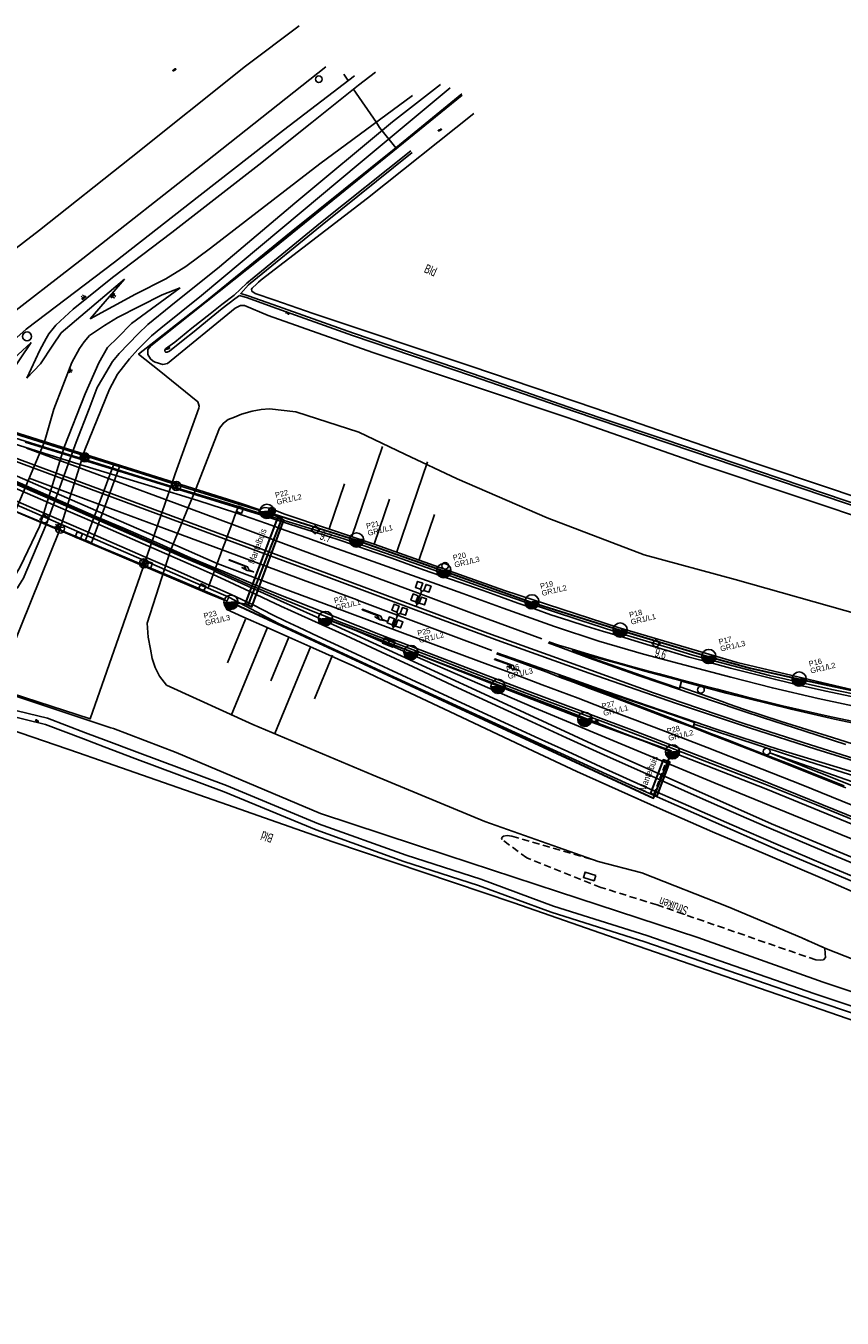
# Model space of a CAD drawing. Header units: metres. Extents: x 74699 to 149952, y 394498 to 789673.
# Tile 3 of 22: x 75029 to 75256, y 394571 to 394931. Entities that reach past the tile are written whole.
import ezdxf
from ezdxf.enums import TextEntityAlignment as Align

# ---------------------------------------------------------------- set-up
doc = ezdxf.new("R2010")
doc.units = ezdxf.units.M
doc.linetypes.add('HIDDEN2', pattern=[4.7625, 3.175, -1.5875])
doc.linetypes.add('Houtwal', pattern=[3, 2, -1])
doc.layers.get('0').update_dxf_attribs({"linetype": 'CONTINUOUS'})
doc.layers.add('# Ov Nieuwe Leiding', color=1, linetype='CONTINUOUS', lineweight=30)
for name, color, linetype in [('2602', 126, 'CONTINUOUS'), ('4504', 7, 'CONTINUOUS'), ('4601', 172, 'CONTINUOUS'), ('4602', 7, 'CONTINUOUS'), ('B-AF-HOUT-GD', 74, 'Houtwal'), ('B-AF-RAST-GD', 47, 'Raster'), ('B-AS-HECT-GD', 9, 'CONTINUOUS'), ('B-BB-BORD-GD', 8, 'CONTINUOUS'), ('B-GL-RAIL-GD', 232, 'CONTINUOUS'), ('B-KL-WATER-GD', 8, 'CONTINUOUS'), ('B-KW-CONT-GD', 134, 'CONTINUOUS'), ('B-KW-DIVR-GD', 134, 'CONTINUOUS'), ('B-KW-LEUNING-GD', 134, 'CONTINUOUS'), ('B-KW-PIJLER-GD', 134, 'CONTINUOUS'), ('B-MK-ASSTRP-GD', 121, 'CONTINUOUS'), ('B-MK-BLOKLG-GD', 121, 'CONTINUOUS'), ('B-MK-PIJL-GD', 121, 'CONTINUOUS'), ('B-MK-STRP-GD', 121, 'CONTINUOUS'), ('B-MK-VLAK-GD', 121, 'CONTINUOUS'), ('B-OB-KAST-GD', 8, 'CONTINUOUS'), ('B-OB-ONZL-GD', 153, 'CONTINUOUS'), ('B-OV-PAAL-GD', 63, 'CONTINUOUS'), ('B-TE-OND-GD', 8, 'CONTINUOUS'), ('B-TR-GEO-GD', 8, 'CONTINUOUS'), ('B-TR-SLOO-GD', 142, 'CONTINUOUS'), ('B-TR-TALB-GD', 72, 'CONTINUOUS'), ('B-TR-TALO-GD', 72, 'CONTINUOUS'), ('B-VH-HFDR-GD', 13, 'CONTINUOUS'), ('B-VH-OVRG-GD', 13, 'CONTINUOUS'), ('B-VH-PARW-GD', 13, 'CONTINUOUS'), ('B-VH-WEGN-GD', 13, 'CONTINUOUS'), ('B-VR-TELK-GD', 214, 'CONTINUOUS'), ('B-VR-TELLUS-GD', 214, 'CONTINUOUS'), ('B-WT-KOLK-GD', 213, 'CONTINUOUS'), ('B-WT-WLIJN-GD', 134, 'CONTINUOUS'), ('L-AR-BLOCKS-GD', 8, 'CONTINUOUS'), ('n-ov-arma-pr', 1, 'CONTINUOUS'), ('OVL Lichtpunt', 1, 'CONTINUOUS'), ('OVL Lichtpuntinformatie', 1, 'CONTINUOUS'), ('RBO-XX-VRI-PROV', 20, 'CONTINUOUS')]:
    doc.layers.add(name, color=color, linetype=linetype)
doc.styles.add('Lighting 1_500 Proforma', font='txt', dxfattribs={"height": 1.25})
doc.linetypes.add('OV-4x4mm2', pattern='A,8,-1.5,["4x4",Standard,S=1.5,R=0,X=0,Y=-0.75],-5.5', length=15)
doc.linetypes.add('Raster', pattern='A,4,-1,[1,dgnlstyle.shx,S=0.004,R=0,X=0,Y=0],-1', length=6)

# ---------------------------------------------------------------- blocks, each defined once
blk = doc.blocks.new('TALUD', base_point=(74815.635627, 394500.906339))
at = {"layer": '4602'}
for points in [[(74815.135627, 394501.406339, 0), (74815.635627, 394501.406339, 0)], [(74815.135627, 394501.156339, 0), (74816.135627, 394501.156339, 0)], [(74815.135627, 394500.906339, 0), (74815.635627, 394500.906339, 0)], [(74815.135627, 394500.656339, 0), (74816.135627, 394500.656339, 0)], [(74815.135627, 394500.406339, 0), (74815.635627, 394500.406339, 0)]]:
    blk.add_polyline3d(points, dxfattribs=at)
blk = doc.blocks.new('WATER', base_point=(74757.21488, 394499.617761))
at = {"layer": '4601'}
for points in [[(74756.71488, 394499.767761, 0), (74756.77738, 394499.830261, 0), (74756.90238, 394499.892761, 0), (74757.02738, 394499.892761, 0), (74757.15238, 394499.830261, 0), (74757.21488, 394499.767761, 0), (74757.27738, 394499.705261, 0), (74757.40238, 394499.642761, 0), (74757.52738, 394499.642761, 0), (74757.65238, 394499.705261, 0), (74757.71488, 394499.767761, 0)], [(74756.71488, 394499.467761, 0), (74756.77738, 394499.530261, 0), (74756.90238, 394499.592761, 0), (74757.02738, 394499.592761, 0), (74757.15238, 394499.530261, 0), (74757.21488, 394499.467761, 0), (74757.27738, 394499.405261, 0), (74757.40238, 394499.342761, 0), (74757.52738, 394499.342761, 0), (74757.65238, 394499.405261, 0), (74757.71488, 394499.467761, 0)]]:
    blk.add_polyline3d(points, dxfattribs=at)
blk = doc.blocks.new('4101')
for p, q in [((-0.4, 0), (-0.55, 0)), ((-0.28, 0.28), (-0.39, 0.39)), ((0, 0.4), (0, 0.55)), ((0.28, 0.28), (0.39, 0.39)), ((0.4, 0), (0.55, 0)), ((-0.28, -0.28), (-0.39, -0.39)), ((0, -0.4), (0, -0.55)), ((0.28, -0.28), (0.39, -0.39))]:
    blk.add_line(p, q)
blk.add_circle((0, 0), 0.4)
blk = doc.blocks.new('3203', base_point=(74757.21488, 394499.617761))
blk.add_circle((74757.21488, 394499.617761), 0.5)
blk = doc.blocks.new('2401')
blk.add_circle((0, 0), 0.375)
blk = doc.blocks.new('1220')
at = {"flags": 128}
blk.add_lwpolyline([(0, 0), (0, 0.07), (5.45, 0.07), (6.2, -0.67), (7.5, -0.67), (5.7, -0.98), (4, -0.67), (5.2, -0.67), (4.45, -0.08), (0, -0.08)], close=True, dxfattribs=at)
blk = doc.blocks.new('2202')
for p, q in [((-0.35, 0), (-0.5, 0)), ((0, 0.35), (0, 0.5)), ((0.35, 0), (0.5, 0)), ((0, -0.35), (0, -0.5))]:
    blk.add_line(p, q)
blk.add_circle((0, 0), 0.35)
blk = doc.blocks.new('3602')
at = {"flags": 128}
blk.add_lwpolyline([(-0.31, 0), (-0.31, 0.31), (0, 0.31), (0.31, 0.31), (0.31, 0), (0.31, -0.31), (0, -0.31), (-0.31, -0.31)], close=True, dxfattribs=at)
blk = doc.blocks.new('2602', base_point=(74757.21488, 394499.617761))
at = {"layer": '2602'}
for points in [[(74757.21488, 394499.617761, 0), (74756.71488, 394500.117761, 0), (74754.91488, 394500.117761, 0), (74754.91488, 394501.617761, 0), (74756.71488, 394501.617761, 0), (74756.71488, 394500.117761, 0)], [(74760.96488, 394499.617761, 0), (74760.46488, 394500.117761, 0), (74758.66488, 394500.117761, 0), (74758.66488, 394501.617761, 0), (74760.46488, 394501.617761, 0), (74760.46488, 394500.117761, 0)], [(74757.21488, 394499.617761, 0), (74756.71488, 394499.118, 0), (74756.71488, 394497.617761, 0), (74754.91488, 394497.617761, 0), (74754.91488, 394499.117761, 0), (74756.71488, 394499.118, 0)], [(74761.43988, 394499.617761, 0), (74760.96488, 394499.617761, 0), (74757.21488, 394499.617761, 0)], [(74760.96488, 394499.617761, 0), (74760.46488, 394499.117761, 0), (74760.46488, 394497.617761, 0), (74758.66488, 394497.617761, 0), (74758.66488, 394499.117761, 0), (74760.46488, 394499.117761, 0)]]:
    blk.add_polyline3d(points, dxfattribs=at)
blk = doc.blocks.new('2601')
blk.add_line((0, -0.31), (0, 0.31))
at = {"flags": 128}
blk.add_lwpolyline([(0, -0.31), (-0.62, -0.31), (-0.62, 0.31), (0, 0.31), (0.62, 0.31), (0.62, -0.31)], close=True, dxfattribs=at)
blk = doc.blocks.new('2810')
at = {"flags": 128}
blk.add_lwpolyline([(-0.63, -0.31), (-0.63, 0.31), (0.62, 0.31), (0.62, -0.31)], close=True, dxfattribs=at)
blk = doc.blocks.new('2701')
at = {"lineweight": 0}
for q in [(-0.35, 0.35), (0, 0.5), (0.35, 0.35), (-0.5, 0), (-0.35, -0.36), (0.5, 0), (0, -0.5), (0.35, -0.36)]:
    blk.add_line((0, 0), q, dxfattribs=at)
blk = doc.blocks.new('Mantelbuis')
at = {"layer": '# Ov Nieuwe Leiding', "color": 7, "linetype": 'Continuous', "lineweight": 30}
blk.add_lwpolyline([(0, 1), (0, -1), (10, -1), (10, 1)], close=True, dxfattribs=at)
at = {"layer": '# Ov Nieuwe Leiding', "color": 7, "linetype": 'HIDDEN2', "lineweight": 25, "ltscale": 0.5}
blk.add_lwpolyline([(0, 0), (10, 0)], dxfattribs=at)
at = {"layer": '# Ov Nieuwe Leiding', "color": 7, "linetype": 'Continuous', "lineweight": 30, "style": 'Lighting 1_500 Proforma', "width": 0.88043}
blk.add_text('Mantelbuis', height=1.8, dxfattribs=at).set_placement((5, 2), align=Align.BOTTOM_CENTER)
blk = doc.blocks.new('OV_MASTB')
at = {"layer": 'n-ov-arma-pr'}
for p, q in [((0, -1.5), (-0.02, 1.5)), ((0.06, -1.5), (0.05, 1.5)), ((0.13, -1.49), (0.11, 1.5)), ((0.19, -1.49), (0.18, 1.49)), ((0.26, -1.48), (0.24, 1.48)), ((0.32, -1.47), (0.3, 1.47)), ((0.38, -1.45), (0.37, 1.45)), ((0.45, -1.43), (0.43, 1.44)), ((0.51, -1.41), (0.49, 1.42)), ((0.57, -1.39), (0.56, 1.39)), ((0.64, -1.36), (0.62, 1.37)), ((0.7, -1.33), (0.68, 1.34)), ((0.76, -1.29), (0.75, 1.3)), ((0.83, -1.25), (0.81, 1.26)), ((0.89, -1.21), (0.88, 1.22)), ((0.95, -1.16), (0.94, 1.17)), ((1.02, -1.1), (1, 1.12)), ((1.08, -1.04), (1.07, 1.05)), ((1.14, -0.97), (1.13, 0.99)), ((1.2, -0.89), (1.19, 0.91)), ((1.27, -0.8), (1.26, 0.82)), ((1.33, -0.69), (1.32, 0.71)), ((1.39, -0.56), (1.39, 0.57)), ((1.46, -0.36), (1.45, 0.38))]:
    blk.add_line(p, q, dxfattribs=at)
blk.add_circle((0, 0), 1.5, dxfattribs=at)

msp = doc.modelspace()

# ---------------------------------------------------------------- linework, layer by layer
at = {"layer": '# Ov Nieuwe Leiding', "color": 1, "linetype": 'OV-4x4mm2'}
for points in [[(75095.870532, 394796.018954), (75100.012187, 394794.272799), (75090.692202, 394770.259448), (75085.968124, 394770.776829)], [(75095.831103, 394796.056285), (75120.868055, 394788.163731), (75145.11479, 394779.634677), (75169.547602, 394770.926111), (75194.365791, 394763.089234), (75219.127486, 394755.708673), (75230.630111, 394752.54009), (75244.360635, 394749.429759), (75269.607664, 394744.036017), (75308.106567, 394737.2868), (75362.116706, 394730.339125), (75404.562953, 394726.255533), (75524.335699, 394714.3149), (75587.106553, 394708.217876), (75613.232296, 394705.535573)], [(75086.035173, 394770.781687), (75203.592869, 394716.266869), (75208.07991, 394727.650954)], [(75112.009341, 394766.470944), (75136.264444, 394757.03085), (75160.652571, 394747.526257), (75184.561248, 394738.232281), (75208.609113, 394729.455863)]]:
    msp.add_lwpolyline(points, dxfattribs=at)
at = {"layer": '# Ov Nieuwe Leiding', "color": 7, "linetype": 'Continuous', "lineweight": 30}
msp.add_lwpolyline([(75089.836391, 394770.510872), (75091.701405, 394769.62333), (75100.574423, 394793.767451), (75098.785505, 394794.339544)], close=True, dxfattribs=at)
at = {"linetype": 'OV-4x4mm2', "lineweight": 25}
msp.add_lwpolyline([(75208.07991, 394727.650954), (75208.07991, 394727.650954), (75207.64556, 394729.805398), (75207.64556, 394729.805398)], dxfattribs=at)
at = {"linetype": 'ByBlock', "lineweight": 25}
for centre in [(75045.115546, 394811.265715), (75070.648313, 394803.254478), (75038.209911, 394791.397316), (75061.569408, 394781.705536)]:
    msp.add_circle(centre, 1.253299, dxfattribs=at)
at = {"layer": 'B-AF-HOUT-GD'}
msp.add_lwpolyline([(75244.948885, 394677.379673), (75251.369423, 394674.530571), (75251.488632, 394672.997614), (75251.52365, 394671.903497), (75250.969699, 394671.312666), (75250.175095, 394671.155458), (75248.893595, 394671.226611), (75204.612932, 394686.560651), (75188.925735, 394691.4568), (75168.306253, 394699.634185), (75161.466992, 394704.752361), (75161.225593, 394705.103284), (75161.440543, 394705.420306), (75161.825738, 394705.740308), (75162.865839, 394705.902731), (75164.128712, 394705.72578), (75188.243261, 394698.701)], dxfattribs=at)
at = {"layer": 'B-AF-RAST-GD'}
for points in [[(75112.32259, 394919.987714), (75078.812859, 394893.555662), (75044.560677, 394866.60952), (75020.952767, 394848.432711), (75015.420711, 394843.763432), (75012.955314, 394841.657153), (75011.078885, 394839.537462), (75009.201339, 394837.173766), (75005.436188, 394832.118547), (75003.101549, 394828.413001)], [(75118.621311, 394915.95844), (75117.325282, 394917.912355)], [(75070.33, 394806.675932), (75076.938293, 394824.904522), (75076.99529, 394825.505411), (75076.839572, 394826.1592), (75076.655543, 394826.686329), (75065.829849, 394835.382646), (75060.091785, 394839.99232), (75078.095368, 394854.067585), (75102.655462, 394874.008319), (75131.775311, 394897.432944), (75150.24381, 394912.439531)], [(75131.775311, 394897.432944), (75127.250573, 394903.052172), (75126.463047, 394904.456606), (75119.948259, 394913.878611)], [(75069.550669, 394804.40574), (75070.33, 394806.675932)], [(75061.495847, 394780.938273), (75069.550669, 394804.40574)], [(75060.555211, 394778.197577), (75061.495847, 394780.938273)], [(74975.046015, 394663.026875), (74989.678955, 394702.693766), (75004.886335, 394743.038287), (75007.559231, 394747.773131), (75008.121005, 394748.00708), (75009.92032, 394748.547247), (75017.33402, 394747.859558), (75046.653545, 394738.374224), (75060.555211, 394778.197577)]]:
    msp.add_lwpolyline(points, dxfattribs=at)
at = {"layer": 'B-GL-RAIL-GD'}
for points in [[(75087.878228, 394797.50118), (75085.169322, 394798.332399), (75071.805588, 394802.369869), (75060.289598, 394805.866426), (75047.585613, 394809.869996), (75034.180528, 394813.980481), (75021.224341, 394817.991873), (75013.372547, 394820.877483), (75002.123287, 394825.021496), (74989.113829, 394829.872942), (74972.072116, 394836.184701), (74955.326936, 394842.416367), (74907.700159, 394860.05848)], [(74903.975892, 394849.972456), (74921.566492, 394843.466899), (74953.4289, 394831.602967), (74968.408665, 394826.105928), (74989.113456, 394818.396813), (75009.683764, 394810.785672), (75016.293919, 394808.214104), (75022.477901, 394805.648124), (75028.002507, 394803.203589), (75040.819368, 394797.631299), (75053.135923, 394792.282155), (75069.563708, 394784.99884), (75081.410536, 394779.98384)], [(75093.650616, 394795.741344), (75092.65641, 394796.035012), (75087.878228, 394797.50118)], [(75307.63509, 394736.645317), (75305.306784, 394736.994004), (75299.386925, 394737.923091), (75279.947243, 394741.193896), (75253.311789, 394746.521806), (75235.983229, 394750.499299), (75219.017512, 394754.935375), (75214.59075, 394756.149074), (75208.240247, 394758.037424), (75195.704645, 394761.817476), (75183.110556, 394765.857181), (75167.837239, 394770.914262), (75156.562275, 394774.828052), (75145.673624, 394778.723961), (75131.31114, 394783.69089), (75117.285422, 394788.502848), (75102.829433, 394793.029076), (75093.650616, 394795.741344)], [(75081.410536, 394779.98384), (75082.174933, 394779.660499), (75089.757017, 394776.276818), (75099.748618, 394772.041908), (75109.192017, 394768.074956)], [(75109.192017, 394768.074956), (75116.127602, 394765.433988), (75130.946806, 394759.782722), (75143.760315, 394754.898494), (75157.134107, 394749.723321), (75172.073266, 394744.075408), (75190.372637, 394737.23503), (75202.462322, 394732.623121), (75217.261783, 394726.924917), (75234.68571, 394720.187357), (75249.07837, 394714.435509), (75263.793266, 394708.443379), (75272.508955, 394704.721442), (75281.907863, 394700.591585), (75291.62342, 394696.487805), (75295.081607, 394695.091194)]]:
    msp.add_lwpolyline(points, dxfattribs=at)
at = {"layer": 'B-KW-CONT-GD'}
msp.add_lwpolyline([(75045.353046, 394788.112065), (75046.986959, 394787.37185), (75054.899103, 394808.845168), (75053.217134, 394809.336161)], close=True, dxfattribs=at)
at = {"layer": 'B-KW-DIVR-GD'}
msp.add_lwpolyline([(75020.177907, 394819.897732), (75088.431186, 394798.481411), (75093.887, 394796.572), (75093.566, 394795.444), (75087.738654, 394797.148129), (75087.229792, 394795.768145), (75086.058159, 394792.590299), (75084.809458, 394789.203203), (75084.503612, 394788.37358), (75083.434068, 394785.472545), (75082.035564, 394781.679059), (75081.547967, 394780.357128), (75081.410536, 394779.98384), (75081.297255, 394779.676145), (75080.892688, 394778.57942), (75079.818315, 394775.664753), (75079.50837, 394774.824327), (75085.227809, 394772.245309), (75084.697327, 394771.212286), (75079.214072, 394773.416912), (75013.44668, 394801.33461)], dxfattribs=at)
at = {"layer": 'B-KW-LEUNING-GD'}
for points in [[(75093.81125, 394796.38966), (75086.763746, 394798.584974), (75073.035306, 394802.86794), (75060.894212, 394806.75081), (75037.382043, 394814.043066), (75020.198396, 394819.469324), (75019.781536, 394819.980433), (75005.941337, 394825.129157), (74984.407669, 394833.069613), (74974.246195, 394836.862331)], [(75026.202446, 394796.039483), (75035.096949, 394792.332074), (75042.387715, 394789.306393), (75049.789867, 394786.141759), (75056.281558, 394783.423042), (75062.629453, 394780.766538), (75071.703515, 394776.885903), (75084.337837, 394771.581089)]]:
    msp.add_lwpolyline(points, dxfattribs=at)
at = {"layer": 'B-KW-PIJLER-GD'}
for points in [[(74903.865671, 394849.673957), (74960.252142, 394828.730768), (74979.945889, 394821.50743), (74998.165539, 394814.776948), (75010.811782, 394810.027948), (75017.766154, 394807.35766), (75022.724888, 394805.167189), (75039.155653, 394798.012769), (75050.791225, 394792.894965), (75072.245917, 394783.531076), (75081.297255, 394779.676145)], [(75081.547967, 394780.357128), (75074.582792, 394783.270678), (75065.086281, 394787.49702), (75055.699668, 394791.598192), (75048.340357, 394794.65442), (75038.251153, 394799.090496), (75023.069477, 394805.75951), (75010.884053, 394810.69403), (74998.671433, 394815.396836), (74975.247181, 394824.037275), (74957.349396, 394830.715975), (74921.98596, 394843.660614), (74904.123389, 394850.371906)], [(75028.483814, 394815.424776), (75040.887913, 394811.633921), (75087.738654, 394797.148129)], [(75015.230721, 394802.708125), (75024.609885, 394798.644578), (75044.426939, 394789.978063), (75077.426306, 394775.621539), (75079.50837, 394774.824327)]]:
    msp.add_lwpolyline(points, dxfattribs=at)
at = {"layer": 'B-MK-ASSTRP-GD'}
for points in [[(74905.685856, 394854.603363), (74910.541496, 394852.805829), (74950.371927, 394838.017171), (74990.1245, 394823.358527), (75024.268276, 394810.704833), (75062.523282, 394796.51632), (75084.503612, 394788.37358)], [(75084.809458, 394789.203203), (75061.491004, 394797.848856), (75024.387485, 394811.588099), (74990.650511, 394824.083468), (74940.521142, 394842.631689), (74905.978191, 394855.395064)], [(75084.503612, 394788.37358), (75098.560507, 394783.136024), (75113.09648, 394777.759097), (75137.463777, 394768.639224), (75161.073106, 394759.932038), (75185.705596, 394751.077777), (75210.041205, 394742.703851), (75230.418203, 394735.89749), (75248.856962, 394729.906394), (75263.546747, 394725.36192)], [(75266.792851, 394725.051207), (75245.304076, 394731.777475), (75228.783415, 394737.137864), (75216.159955, 394741.349141), (75203.602976, 394745.630773), (75186.145631, 394751.97888), (75157.428382, 394762.251733), (75135.206273, 394770.51456), (75113.246082, 394778.694677), (75093.405188, 394786.036525), (75084.809458, 394789.203203)]]:
    msp.add_lwpolyline(points, dxfattribs=at)
at = {"layer": 'B-MK-BLOKLG-GD'}
for points in [[(75028.876666, 394813.77726), (75040.697014, 394809.449386), (75070.83613, 394798.268375), (75086.058159, 394792.590299)], [(75029.594008, 394805.41951), (75045.500689, 394799.515393), (75068.043459, 394791.157506), (75083.434068, 394785.472545)], [(75086.058159, 394792.590299), (75101.279458, 394786.921192), (75112.506015, 394782.798724), (75123.765548, 394778.670035), (75137.849351, 394773.474571), (75153.719123, 394767.564805), (75172.485893, 394760.665358)], [(75083.434068, 394785.472545), (75106.110928, 394777.02333), (75121.052443, 394771.493433), (75121.568172, 394771.300679), (75146.404888, 394762.017936), (75158.518766, 394757.419256)]]:
    msp.add_lwpolyline(points, dxfattribs=at)
at = {"layer": 'B-MK-STRP-GD'}
for points in [[(74907.091564, 394858.410288), (74940.769619, 394846.017977), (75004.936999, 394822.201079), (75018.315262, 394817.257619), (75045.256934, 394808.790406), (75063.907972, 394803.108594), (75076.643978, 394799.230481), (75087.229792, 394795.768145)], [(75082.035564, 394781.679059), (75067.85492, 394787.838244), (75051.858521, 394794.842174), (75019.546843, 394808.874598), (75010.626263, 394812.337628), (75001.99551, 394815.562239), (74966.809398, 394828.557914), (74908.380082, 394850.18993), (74904.576873, 394851.600027)], [(74902.399866, 394845.704277), (74956.047034, 394825.896194), (74965.929857, 394822.14818), (74978.614843, 394817.436805), (74987.961224, 394813.965952), (74998.807407, 394809.952697), (75009.44013, 394806.001654), (75015.079475, 394803.848064), (75018.685556, 394802.261463), (75022.2406, 394800.732976), (75025.869033, 394799.157923), (75033.112487, 394795.99776)], [(75080.892688, 394778.57942), (75077.54626, 394780.104926), (75068.812689, 394783.899507), (75058.45303, 394788.451066), (75048.512837, 394792.786932), (75036.400801, 394798.014259), (75025.551638, 394802.751338), (75018.187484, 394805.915227), (75015.623367, 394806.950858), (75014.192483, 394807.532748), (75011.826179, 394808.434269), (75007.874018, 394809.879681), (75000.545254, 394812.58685), (74993.086851, 394815.373739), (74985.891453, 394817.984423), (74971.081561, 394823.500088), (74952.617905, 394830.36468), (74903.453971, 394848.558995)], [(75033.112487, 394795.99776), (75048.808626, 394789.178988), (75061.393029, 394783.659225), (75070.165715, 394779.876193), (75079.818315, 394775.664753)], [(75087.229792, 394795.768145), (75095.777271, 394792.782442), (75101.137777, 394790.866164), (75106.962345, 394788.807013)], [(75106.962345, 394788.807013), (75113.960746, 394786.336681), (75121.622325, 394783.608016), (75130.706239, 394780.364618), (75141.941004, 394776.364238), (75150.454461, 394773.297769), (75161.719682, 394769.249335), (75176.008314, 394764.13376), (75188.359341, 394760.050712), (75200.849527, 394756.449444), (75212.475817, 394753.311956), (75225.150251, 394749.95379), (75236.783866, 394747.000106), (75249.50398, 394744.046313), (75266.027772, 394740.549143), (75280.963166, 394737.703355), (75296.853583, 394735.014803), (75308.198727, 394733.260146)], [(75082.035564, 394781.679059), (75090.331409, 394778.468063), (75100.729127, 394774.594703)], [(75262.246153, 394696.90094), (75253.531582, 394700.497707), (75244.497753, 394704.346677), (75235.126785, 394708.319327), (75225.257746, 394712.602293), (75215.766824, 394716.771638), (75212.269521, 394718.330672), (75201.477355, 394723.162374), (75190.843141, 394727.896845), (75179.352483, 394733.095115), (75169.673434, 394737.527093), (75160.79346, 394741.664028), (75149.092323, 394747.073522), (75136.634207, 394752.860015), (75127.837679, 394756.95858), (75117.868802, 394761.560431), (75108.362606, 394765.870592), (75099.792576, 394769.79593), (75091.268367, 394773.772678), (75085.31051, 394776.5659), (75080.892688, 394778.57942)], [(75079.818315, 394775.664753), (75081.235787, 394775.045982), (75085.032976, 394773.394188), (75087.091944, 394772.500491), (75089.251122, 394771.481624), (75092.01268, 394770.1096), (75097.428879, 394767.364806), (75101.047999, 394765.617272), (75104.720763, 394763.895815), (75110.122061, 394761.366343), (75117.067865, 394758.167809), (75124.672672, 394754.630273), (75133.524707, 394750.547728), (75142.453483, 394746.38099), (75151.333085, 394742.292112), (75162.043295, 394737.399316), (75170.634932, 394733.397981), (75179.715327, 394729.259929), (75190.189353, 394724.471813), (75200.986362, 394719.591683), (75213.386736, 394714.151641), (75225.486106, 394708.868807), (75238.326809, 394703.297636), (75251.471496, 394697.763344), (75265.728555, 394691.795802)], [(75100.729127, 394774.594703), (75116.72901, 394768.663442), (75126.666543, 394764.964449), (75134.362942, 394762.092039), (75141.450643, 394759.487431), (75150.979338, 394755.933564), (75157.461337, 394753.531153), (75164.614551, 394750.881341), (75172.546765, 394747.9003), (75182.58147, 394744.109059), (75189.530716, 394741.474359), (75198.449355, 394738.073136), (75207.676165, 394734.554853), (75218.601163, 394730.397062), (75231.353392, 394725.441961), (75244.73663, 394720.142573), (75261.698933, 394713.246516)], [(75210.831497, 394746.563403), (75199.664526, 394750.399087), (75191.579083, 394753.238228), (75185.771822, 394755.320778), (75180.281385, 394757.356532), (75174.264078, 394759.555418)], [(75174.409373, 394759.831983), (75177.14781, 394758.947015), (75180.635645, 394757.851064), (75184.601009, 394756.645472), (75187.986832, 394755.670241), (75191.156314, 394754.750034), (75194.484261, 394753.833497), (75198.118421, 394752.823951), (75201.564603, 394751.899726), (75205.210835, 394750.900381), (75208.30126, 394750.093515), (75211.575207, 394749.203126)], [(75214.633289, 394735.934754), (75209.562448, 394737.856081), (75201.092051, 394741.113323), (75195.554739, 394743.230021), (75190.879685, 394744.974506), (75185.883156, 394746.874745), (75181.332643, 394748.604831), (75177.46939, 394750.032639), (75174.015842, 394751.360131), (75169.320874, 394753.081141), (75164.616706, 394754.815068), (75159.887515, 394756.501032)], [(75215.137028, 394737.539865), (75199.209618, 394743.023683), (75188.378533, 394746.7667), (75178.583337, 394750.239052), (75168.508717, 394753.810979), (75159.930983, 394756.815821)], [(75264.221021, 394736.629072), (75252.293516, 394739.143583), (75239.533495, 394742.046425), (75229.422733, 394744.538789), (75221.358657, 394746.624539), (75215.544538, 394748.137288), (75211.575207, 394749.203126)], [(75210.831497, 394746.563403), (75220.092188, 394743.410767), (75228.577958, 394740.566953), (75234.32717, 394738.672226), (75245.781561, 394734.928849), (75257.266732, 394731.258286)], [(75622.778485, 394658.387632), (75600.001466, 394659.851916), (75575.822142, 394661.719824), (75545.695473, 394664.567662), (75521.612418, 394667.269233), (75503.606275, 394669.521972), (75485.590464, 394672.104282), (75467.589249, 394674.877625), (75449.684407, 394677.893261), (75431.766895, 394681.07971), (75416.9041, 394683.912958), (75396.132177, 394688.090482), (75372.487965, 394693.288085), (75354.782094, 394697.509212), (75331.283082, 394703.342989), (75313.702586, 394707.930416), (75290.324622, 394714.349645), (75270.065663, 394720.336099), (75252.673956, 394725.59504), (75238.318293, 394729.978781), (75221.061775, 394735.538076), (75215.137028, 394737.539865)], [(75257.246098, 394719.174511), (75250.731003, 394721.802862), (75244.195317, 394724.397005), (75237.684894, 394726.975243), (75231.104452, 394729.563936), (75222.953507, 394732.687613), (75219.507025, 394734.028658), (75214.633289, 394735.934754)]]:
    msp.add_lwpolyline(points, dxfattribs=at)
at = {"layer": 'B-MK-VLAK-GD'}
for points in [[(75210.827542, 394746.863465), (75211.403602, 394748.979161), (75201.189432, 394751.710434), (75194.121574, 394753.681539), (75186.565852, 394755.786859), (75181.151389, 394757.441017), (75181.090862, 394757.258762), (75191.506985, 394753.522156), (75202.153812, 394749.772018)], [(75214.659249, 394736.177854), (75215.070656, 394737.350658), (75203.796729, 394741.235441), (75192.886232, 394744.984977), (75184.104851, 394748.095868), (75177.305826, 394750.506459), (75177.24521, 394750.350011), (75185.221179, 394747.386935), (75197.318333, 394742.810682), (75204.356071, 394740.116109), (75211.409858, 394737.438928)]]:
    msp.add_lwpolyline(points, close=True, dxfattribs=at)
at = {"layer": 'B-OB-ONZL-GD'}
msp.add_lwpolyline([(75083.559996, 394771.669751), (75083.535409, 394771.594128)], dxfattribs=at)
at = {"layer": 'B-TR-SLOO-GD'}
for points in [[(75150.303042, 394912.140763), (75132.434687, 394897.643796), (75098.033494, 394869.705608), (75063.525757, 394842.327705), (75062.707684, 394841.290957), (75062.659627, 394839.890993), (75063.409901, 394838.63408), (75064.138568, 394838.019407), (75064.750633, 394837.764969), (75066.855422, 394837.107456), (75068.184978, 394837.365618), (75087.059534, 394852.737284), (75088.55263, 394853.486067), (75089.601672, 394853.548652), (75096.259196, 394850.777287)], [(75098.068822, 394854.958195), (75092.601648, 394856.83324), (75091.707206, 394857.505283), (75091.538823, 394858.039117), (75091.743341, 394858.344963), (75093.040487, 394859.567603), (75093.489385, 394860.059714), (75094.240776, 394860.688171), (75123.920536, 394883.38711), (75153.536222, 394906.967825)], [(75136.372692, 394896.086252), (75111.241883, 394876.012152), (75090.718514, 394859.312421), (75088.597706, 394856.884277), (75090.629107, 394856.22639), (75097.553014, 394853.766487)], [(75135.967008, 394896.594009), (75110.833964, 394876.518047), (75090.255088, 394859.772867)], [(75088.22704, 394856.321013), (75086.90866, 394855.374044), (75083.376712, 394852.675071), (75079.297891, 394849.299586), (75075.62401, 394846.231437), (75072.534254, 394843.876308), (75068.69497, 394840.773886), (75068.065769, 394840.510881), (75067.663065, 394840.491137), (75067.525229, 394840.643874), (75067.437685, 394840.996286), (75067.611656, 394841.42693), (75070.245809, 394843.32869), (75074.9434, 394847.1717), (75080.07536, 394851.228914), (75083.342812, 394853.782228), (75086.722023, 394856.423086), (75090.255088, 394859.772867)], [(75097.294293, 394853.168745), (75090.420118, 394855.610973), (75088.22704, 394856.321013)], [(75645.809186, 394713.430699), (75620.151929, 394717.895186), (75595.389924, 394722.25005), (75566.153101, 394727.662152), (75533.775113, 394733.114114), (75494.284055, 394740.110954), (75458.754099, 394745.957052), (75425.762928, 394751.88995), (75395.836181, 394757.207057), (75363.321102, 394762.695899), (75360.004849, 394763.677886), (75335.496909, 394771.651125), (75295.768178, 394785.318842), (75257.108978, 394798.503017), (75214.306137, 394812.93889), (75181.646145, 394823.972827), (75153.177104, 394833.86012), (75119.763112, 394845.18612), (75097.294293, 394853.168745)], [(75097.553014, 394853.766487), (75119.976199, 394845.800048), (75153.387955, 394834.474793), (75181.856624, 394824.587872), (75214.514009, 394813.55468), (75257.317594, 394799.118435), (75295.978657, 394785.933888), (75335.70329, 394772.267288), (75360.197819, 394764.298892), (75363.467879, 394763.330316), (75395.946822, 394757.847434), (75425.877295, 394752.529955), (75458.864368, 394746.59743), (75494.393579, 394740.751704), (75533.885754, 394733.754492), (75566.265977, 394728.302157), (75595.505408, 394722.889682), (75620.26406, 394718.535191), (75645.947076, 394714.066417)], [(75646.391655, 394716.116055), (75604.212157, 394723.967036), (75592.129923, 394726.088589), (75560.683257, 394731.544649), (75532.243646, 394736.118188), (75512.869529, 394739.202356), (75478.038064, 394745.344987), (75446.461386, 394751.009291), (75403.478242, 394758.582061), (75379.614032, 394762.288353), (75366.594515, 394764.589837), (75360.92425, 394766.03674), (75335.932023, 394774.179852), (75305.414445, 394784.840515), (75275.637827, 394794.913328), (75222.761801, 394812.701216), (75187.257922, 394824.938422), (75152.718893, 394836.611619), (75108.795858, 394851.279205), (75098.068822, 394854.958195)], [(75096.259196, 394850.777287), (75125.399477, 394840.430787), (75179.545454, 394822.281545), (75217.20106, 394809.138349), (75268.316886, 394792.02958), (75305.982551, 394779.716751), (75342.446811, 394767.514935), (75356.520212, 394762.974179), (75363.530464, 394760.889879), (75368.411339, 394759.776389), (75401.061273, 394754.290154), (75437.589235, 394747.762328), (75490.940607, 394738.400301), (75563.100598, 394725.54805), (75601.937495, 394718.994891), (75625.161699, 394715.208879), (75645.312979, 394711.143038)], [(74975.776544, 394663.172906), (74998.98175, 394726.843705), (75006.908423, 394745.768925), (75007.783866, 394746.714404), (75010.165444, 394747.957161), (75012.118241, 394748.042097), (75015.355891, 394747.762701), (75020.546711, 394746.450281), (75046.502298, 394737.863114), (75052.33783, 394735.932565), (75053.090847, 394735.683447), (75070.541597, 394729.026353), (75110.842532, 394712.012952), (75146.024546, 394700.415751), (75177.138916, 394690.222612), (75215.94601, 394677.516764), (75250.869489, 394665.073549), (75295.940659, 394650.020024), (75327.414147, 394638.605734), (75333.586208, 394636.268115)], [(75045.344851, 394734.505883), (75034.687168, 394738.544097), (75012.368953, 394743.984139), (75010.914973, 394743.967002), (75009.668118, 394742.467946), (75008.588156, 394740.591144), (74997.901043, 394711.463844), (74988.672009, 394686.58114)], [(75044.725335, 394732.815718), (75034.152961, 394736.821523), (75012.163317, 394742.181471), (75011.767319, 394742.177), (75011.150783, 394741.43604), (75010.225049, 394739.826715), (74999.589717, 394710.840976), (74990.359566, 394685.954919)], [(75345.104805, 394625.440558), (75274.507201, 394649.072682), (75196.918717, 394675.916752), (75164.680055, 394687.12019), (75114.236272, 394704.173451), (75084.867946, 394714.415392), (75049.181059, 394726.890978), (75043.346605, 394728.930613), (75014.291948, 394738.869688), (75013.743958, 394738.829455), (75013.057644, 394738.576421), (74988.185486, 394670.82726), (74981.056026, 394651.237449)], [(75134.662038, 394700.396007), (75110.266975, 394709.151184), (75084.600097, 394719.782045), (75059.702119, 394729.065841), (75051.080895, 394732.332466), (75045.344851, 394734.505883)], [(75134.054071, 394698.701745), (75109.618029, 394707.471451), (75083.941093, 394718.106782), (75059.06882, 394727.381265), (75050.487402, 394730.632589), (75044.725335, 394732.815718)], [(75504.787139, 394571.468925), (75504.638127, 394572.5921), (75504.562876, 394573.714157), (75504.119939, 394574.435001), (75490.055106, 394579.218274), (75477.457292, 394583.129829), (75477.456174, 394583.179375), (75460.573531, 394588.607123), (75424.834213, 394600.905424), (75386.907778, 394613.604939), (75286.832697, 394647.075182), (75286.123401, 394647.346383), (75284.841156, 394647.803476), (75247.993193, 394660.096934), (75201.245642, 394676.308652), (75175.132102, 394684.503546), (75154.880679, 394692.017457), (75134.054071, 394698.701745)], [(75134.662038, 394700.396007), (75155.468902, 394693.719169), (75175.71511, 394686.207121), (75201.810024, 394678.017816), (75248.572848, 394661.800882), (75285.42789, 394649.504816)]]:
    msp.add_lwpolyline(points, dxfattribs=at)
at = {"layer": 'B-TR-TALB-GD'}
for points in [[(75028.958789, 394833.314738), (75032.596162, 394841.04993), (75034.391752, 394844.343832), (75035.092479, 394845.627567), (75036.270043, 394847.122899), (75037.047511, 394848.075828), (75041.848666, 394852.475396), (75052.832684, 394861.282727), (75069.405011, 394873.882776), (75093.609712, 394892.737588), (75108.407682, 394904.471508), (75121.422729, 394914.852774), (75126.130751, 394918.526283)], [(75120.291358, 394917.498475), (75100.540987, 394902.354053), (75077.249727, 394884.206673), (75053.416065, 394865.586927), (75028.800836, 394846.88746), (75014.786667, 394834.491557), (75012.751541, 394831.344431), (75011.094904, 394829.284718), (75008.942431, 394825.282267)], [(75046.594313, 394849.808833), (75056.175387, 394860.823399)], [(75036.45072, 394824.652693), (75041.544682, 394837.657308), (75043.653196, 394841.553217), (75044.981262, 394843.422568), (75046.437106, 394845.121673), (75050.625077, 394847.925699), (75054.262451, 394850.142619), (75066.708645, 394856.502062), (75071.713945, 394858.43139)], [(75011.978543, 394823.150655), (75014.810881, 394828.363827), (75020.154438, 394834.038189), (75030.169508, 394843.173346)], [(75036.45072, 394824.652693), (75033.930189, 394815.582728)], [(75025.717041, 394796.126282), (75033.930189, 394815.582728)], [(75093.887, 394796.572), (75094.550348, 394797.029665), (75095.302856, 394797.212577), (75096.671155, 394797.075859), (75100.627041, 394795.528745), (75125.792867, 394787.068239), (75162.131957, 394774.182087), (75193.768984, 394763.837701), (75226.976338, 394754.130019), (75264.268986, 394745.268246), (75307.299069, 394737.458548), (75316.895791, 394736.188146), (75335.420541, 394733.735865), (75367.336593, 394730.096256), (75400.593749, 394727.653956), (75430.828205, 394724.130204), (75466.967619, 394720.438814), (75493.053592, 394717.876932), (75526.26381, 394714.440351), (75549.664966, 394713.228514)], [(75326.679892, 394661.801999), (75312.18453, 394667.442655), (75298.239326, 394673.292064), (75284.796035, 394679.039286), (75272.200004, 394684.719084), (75263.424398, 394688.360375), (75250.707231, 394693.924977), (75234.808507, 394700.6958), (75220.062699, 394706.936234), (75205.506167, 394713.282475), (75182.293086, 394723.737248), (75168.605035, 394730.118116), (75148.516424, 394739.594102), (75134.161862, 394746.351227), (75120.117548, 394753.03145), (75107.819437, 394758.546762), (75102.010271, 394761.157312), (75095.963952, 394763.874435), (75089.17029, 394766.810451), (75084.683171, 394768.810591), (75084.354601, 394769.547453), (75084.413833, 394770.312255), (75084.697327, 394771.212286)], [(75529.448561, 394608.420452), (75519.719593, 394611.393234), (75507.433601, 394614.263593), (75491.799287, 394617.916217), (75472.186378, 394623.62746), (75446.25426, 394631.277343), (75420.90813, 394640.511593), (75389.179832, 394653.006589), (75328.983611, 394678.869417), (75294.543866, 394693.877425), (75272.591657, 394703.443667), (75234.914071, 394718.864134), (75205.945096, 394730.212858), (75179.077185, 394740.740156), (75139.685592, 394755.627906), (75130.901929, 394759.084164), (75118.544942, 394763.946479)], [(75617.202246, 394653.304018), (75616.88833, 394651.612652), (75616.549752, 394651.247771), (75616.009865, 394650.909085), (75615.611218, 394650.878939), (75608.7377, 394651.78341), (75597.446285, 394653.269222), (75556.272514, 394657.591676), (75490.736461, 394665.832391), (75449.902809, 394672.43286), (75377.063698, 394686.595669), (75322.532899, 394700.090906), (75300.03289, 394706.602341), (75282.955042, 394712.217098), (75269.696734, 394717.127403), (75236.043951, 394728.915339)]]:
    msp.add_lwpolyline(points, dxfattribs=at)
at = {"layer": 'B-TR-TALO-GD'}
for points in [[(75136.489293, 394912.037945), (75110.600761, 394892.942479), (75080.163649, 394869.442975), (75073.271489, 394864.3397), (75067.699573, 394860.914668), (75059.252849, 394856.644741), (75046.594313, 394849.808833)], [(75056.175387, 394860.823399), (75038.497394, 394845.886475), (75036.212301, 394842.490128), (75032.724685, 394837.255722), (75028.958789, 394833.314738)], [(75071.713945, 394858.43139), (75058.138243, 394848.469218), (75054.363406, 394844.589701), (75051.487482, 394841.837829), (75049.015379, 394837.535491), (75045.256934, 394828.879779), (75039.328134, 394814.074358)], [(75030.169508, 394843.173346), (75023.816025, 394833.826592), (75016.514084, 394825.504294), (75014.840311, 394821.996933)], [(75261.212385, 394767.339101), (75226.420409, 394777.224532), (75201.032928, 394784.09881), (75174.031651, 394794.414139), (75148.872903, 394805.2484), (75134.354481, 394812.130574), (75121.459982, 394818.242958), (75103.965274, 394823.899811), (75096.637255, 394824.695533), (75094.311556, 394824.58452), (75091.757125, 394824.059999), (75088.786578, 394823.256454), (75086.799509, 394822.460732), (75085.113815, 394821.799865), (75083.764515, 394820.785841), (75082.641712, 394819.315842), (75075.998402, 394802.158272), (75068.991346, 394785.241132)], [(75039.328134, 394814.074358), (75032.86103, 394793.093523)], [(75032.523146, 394791.997915), (75027.069321, 394780.735245), (75025.057665, 394777.221924), (75022.68391, 394774.212262), (75016.857928, 394769.482633), (75010.186678, 394764.052278), (75006.802997, 394760.000279), (75004.798046, 394756.603187), (74999.119213, 394743.781483)], [(75032.86103, 394793.093523), (75032.523146, 394791.997915)], [(75316.950924, 394651.136866), (75290.894381, 394658.886587), (75274.470738, 394665.387067), (75251.369423, 394674.530571), (75244.948885, 394677.379673), (75224.444142, 394686.065188), (75200.329221, 394695.524445), (75188.243261, 394698.701), (75156.618899, 394709.844833), (75125.465042, 394722.692242), (75091.977011, 394736.857685), (75067.912287, 394747.805541), (75065.947941, 394750.259763), (75064.733496, 394752.716964), (75063.905364, 394755.238613), (75063.397235, 394757.818377), (75062.812364, 394761.171511), (75062.501472, 394765.043139), (75068.991346, 394785.241132)], [(75118.544942, 394763.946479), (75170.415885, 394741.443863), (75220.812357, 394720.464518), (75266.970194, 394701.666331), (75293.380693, 394690.306864), (75301.001838, 394687.02892), (75323.697797, 394676.278105), (75346.976019, 394667.121341), (75379.78614, 394653.338885), (75403.686113, 394643.223604), (75431.667141, 394633.132538), (75461.428858, 394623.729905), (75482.881314, 394617.488554), (75506.812625, 394611.877898), (75510.189182, 394611.08627), (75529.448561, 394608.420452)], [(75236.043951, 394728.915339), (75276.841096, 394712.634331)]]:
    msp.add_lwpolyline(points, dxfattribs=at)
at = {"layer": 'B-VH-HFDR-GD'}
for points in [[(75213.604967, 394755.589923), (75207.427068, 394757.383785), (75202.71469, 394758.784442), (75198.457941, 394760.086537), (75193.941405, 394761.490478), (75189.697343, 394762.711693), (75184.887129, 394764.171239), (75180.039739, 394765.780387), (75175.045171, 394767.392217), (75170.415936, 394769.035462), (75165.764775, 394770.622818), (75161.240896, 394772.309123), (75156.118639, 394774.092341), (75149.436967, 394776.473085), (75139.526936, 394779.939113), (75130.647514, 394783.112923), (75123.350138, 394785.662019), (75117.039761, 394787.852951), (75111.901734, 394789.54339), (75107.363597, 394790.976622), (75101.869322, 394792.70792), (75096.73845, 394794.3963), (75093.566, 394795.444)], [(75081.547967, 394780.357128), (75081.78564, 394780.257663), (75095.442182, 394774.533754), (75127.567223, 394761.789909), (75129.967282, 394760.874911), (75133.744041, 394759.435061), (75165.478757, 394747.336527), (75197.514764, 394735.294154), (75212.403735, 394729.575072)], [(75269.07074, 394728.300171), (75253.482509, 394733.197565), (75239.179246, 394737.636077), (75228.743374, 394741.057418), (75224.677059, 394742.502046), (75222.744563, 394743.188599), (75211.041084, 394747.322008), (75211.464943, 394748.856174)], [(75214.725732, 394736.198442), (75214.983137, 394736.932676), (75226.281174, 394733.219101), (75240.648306, 394728.42758), (75260.317003, 394722.230889), (75279.71299, 394716.396574), (75297.934132, 394711.17506), (75316.621695, 394706.11527), (75342.676448, 394699.472207), (75368.08092, 394693.322637), (75391.31481, 394688.04778), (75420.121561, 394682.323485), (75445.172767, 394677.682001), (75475.055445, 394672.806652), (75503.120417, 394668.601395), (75526.233277, 394665.793882), (75556.600674, 394662.591416), (75592.116087, 394659.506516), (75612.483586, 394658.067943), (75622.532016, 394657.391558)]]:
    msp.add_lwpolyline(points, dxfattribs=at)
at = {"layer": 'B-VH-OVRG-GD'}
for points in [[(75146.961084, 394914.148322), (75121.882057, 394893.220013), (75077.687448, 394856.344855), (75066.311529, 394847.219756), (75063.684455, 394845.111242), (75062.159321, 394843.470624), (75059.914833, 394841.238803), (75057.603291, 394838.628492), (75055.897108, 394836.556113), (75054.207316, 394834.363034), (75052.01312, 394830.259254), (75045.157468, 394813.336378)], [(75130.880496, 394904.650694), (75144.233799, 394915.026)], [(75042.729324, 394815.467244), (75046.332425, 394824.738002), (75048.60448, 394830.693251), (75050.087518, 394833.189195), (75052.817783, 394837.931862), (75054.724759, 394840.118235), (75059.973693, 394845.611176), (75062.72631, 394848.184606), (75069.08091, 394853.380269), (75082.644692, 394864.249921), (75103.638566, 394882.044515), (75130.880496, 394904.650694), (75131.189323, 394904.906994)], [(75042.729324, 394815.467244), (75034.464395, 394792.682624)], [(75038.049615, 394790.891132), (75045.157468, 394813.336378)], [(74970.470613, 394665.909877), (74983.799329, 394701.931944), (74994.522205, 394730.754888), (75000.344461, 394745.672068), (75001.472852, 394748.510739), (75003.488234, 394752.649536), (75005.117303, 394755.507579), (75007.421768, 394758.414423), (75009.842089, 394761.061987), (75013.735762, 394764.377123), (75022.673479, 394771.322927), (75026.340655, 394774.880579), (75027.683249, 394777.011445), (75027.901551, 394777.398875), (75034.464395, 394792.682624)], [(75038.049615, 394790.891132), (75024.786091, 394757.856002), (75015.669933, 394761.198333), (75015.495962, 394761.164433), (75014.054275, 394760.112038), (75010.692945, 394757.194391), (75009.344018, 394755.782133), (75007.730967, 394753.479531), (75005.834794, 394750.209844), (75003.497174, 394746.071419), (74998.568615, 394733.099958), (74987.176305, 394702.735489), (74973.356223, 394665.573111)]]:
    msp.add_lwpolyline(points, dxfattribs=at)
at = {"layer": 'B-VH-PARW-GD'}
for points in [[(75081.467873, 394779.398984), (75108.779466, 394767.164013), (75129.898137, 394757.495767), (75154.088682, 394746.405205), (75187.608844, 394730.845785), (75236.528612, 394709.12995), (75273.55986, 394693.742266), (75310.406334, 394678.097909), (75332.084171, 394668.906501)], [(75329.846761, 394663.09691), (75281.196332, 394683.776369), (75238.996989, 394701.525515), (75196.807331, 394720.150476), (75160.79197, 394736.510461), (75128.965324, 394751.111364), (75099.13469, 394764.929583), (75085.227809, 394772.245309)]]:
    msp.add_lwpolyline(points, dxfattribs=at)
at = {"layer": 'B-VH-WEGN-GD'}
for points in [[(75081.467873, 394779.398984), (75081.545359, 394779.570719), (75081.297255, 394779.676145)], [(75260.103279, 394744.308623), (75251.731035, 394746.080196), (75244.57986, 394747.67657), (75237.717181, 394749.329508), (75230.680159, 394751.07527), (75225.091885, 394752.500307), (75219.281257, 394754.059184), (75213.604967, 394755.589923)], [(75211.464943, 394748.856174), (75223.890765, 394745.568225), (75241.977799, 394741.046315), (75254.052594, 394738.338292), (75269.973078, 394735.004107)], [(75256.758869, 394719.742439), (75250.021464, 394722.438894), (75242.088272, 394725.564318), (75236.031513, 394727.900681), (75230.130721, 394730.230908), (75224.24568, 394732.531746), (75219.787941, 394734.258668), (75216.276262, 394735.606276), (75214.725732, 394736.198442)], [(75268.231577, 394707.361555), (75232.871122, 394721.713236), (75212.403735, 394729.575072)]]:
    msp.add_lwpolyline(points, dxfattribs=at)
at = {"layer": 'B-WT-WLIJN-GD'}
msp.add_lwpolyline([(74999.664223, 394847.901112), (75011.315441, 394858.255184), (75032.460189, 394874.53582), (75058.077148, 394894.758931), (75089.927262, 394920.162803), (75104.909262, 394931.407592)], dxfattribs=at)

# ---------------------------------------------------------------- block references
at = {"layer": 'B-AS-HECT-GD', "xscale": 2.5, "yscale": 2.5, "zscale": 2.5}
for p in [(75109.357686, 394791.040717), (75204.319007, 394759.345001)]:
    msp.add_blockref('2202', p, dxfattribs=at)
at = {"layer": 'B-BB-BORD-GD', "xscale": 2.5, "yscale": 2.5, "zscale": 2.5}
for p in [(75110.337383, 394916.539586), (75045.113138, 394811.27294), (75096.922, 394795.595), (75097.292, 394796.289), (75145.541376, 394781.006819), (75216.834877, 394746.499786), (75235.167018, 394729.281163)]:
    msp.add_blockref('2401', p, dxfattribs=at)
at = {"layer": 'B-KL-WATER-GD', "xscale": 2.5, "yscale": 2.5, "zscale": 2.5}
msp.add_blockref('3203', (75029.041863, 394844.900018), dxfattribs=at)
at = {"layer": 'B-MK-PIJL-GD'}
for p, rotation in [((75085.393338, 394782.636834), 338.933168), ((75122.454614, 394768.828488), 339.7671), ((75159.343456, 394755.012043), 340.46996)]:
    msp.add_blockref('1220', p, dxfattribs=dict(at, rotation=rotation))
at = {"layer": 'B-OB-KAST-GD', "xscale": 2.5, "yscale": 2.5, "zscale": 2.5, "rotation": 162.273615}
msp.add_blockref('2810', (75185.791648, 394694.492539), dxfattribs=at)
at = {"layer": 'B-OV-PAAL-GD', "xscale": 2.5, "yscale": 2.5, "zscale": 2.5}
for p in [(75045.113138, 394811.27294), (75070.645905, 394803.261703), (75037.857017, 394791.755026), (75061.567, 394781.712761)]:
    msp.add_blockref('2701', p, dxfattribs=at)
at = {"layer": 'B-TR-GEO-GD', "xscale": 2.5, "yscale": 2.5, "zscale": 2.5}
msp.add_blockref('4101', (75033.862016, 394793.979025), dxfattribs=at)
at = {"layer": 'B-VR-TELK-GD', "xscale": 2.5, "yscale": 2.5, "zscale": 2.5, "rotation": 338.166631}
msp.add_blockref('2601', (75129.814825, 394759.645079), dxfattribs=at)
at = {"layer": 'B-VR-TELLUS-GD'}
for p, rotation in [((75138.983084, 394773.844713), 250.019809), ((75132.405745, 394767.460424), 249.681571)]:
    msp.add_blockref('2602', p, dxfattribs=dict(at, rotation=rotation))
at = {"layer": 'B-WT-KOLK-GD', "xscale": 2.5, "yscale": 2.5, "zscale": 2.5}
for p, rotation in [((75088.374934, 394796.61504), 337.025571), ((75043.443835, 394789.481109), 340.802592), ((75062.978885, 394781.298136), 159.518918), ((75077.853969, 394774.943909), 149.13509)]:
    msp.add_blockref('3602', p, dxfattribs=dict(at, rotation=rotation))
at = {"layer": 'L-AR-BLOCKS-GD', "yscale": 0.8}
for p, rotation in [((75070.106855, 394919.16517), 49.41960800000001), ((75144.088885, 394902.393168), 40.88137700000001), ((75101.600087, 394851.433059), 342.69887), ((75068.300089, 394841.567001), 36.79278400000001), ((75031.800068, 394737.832939), 341.113912)]:
    msp.add_blockref('WATER', p, dxfattribs=dict(at, rotation=rotation))
at = {"layer": 'L-AR-BLOCKS-GD'}
for p, xscale, yscale, zscale, rotation in [((75044.656934, 394855.853478), 1.128435, 1.128435, 1.128435, 131.805507), ((75053.10166, 394856.130315), 1.215572, 1.215572, 1.215572, 322.41812), ((75041.109552, 394835.314919), 1.000165, 1.000165, 1.000165, 342.314753), ((75130.073674, 394799.599406), 26.484371, 26.484371, 26.484371, 71.13918), ((75096.993641, 394749.007498), 26.289507, 26.289507, 26.289507, 247.564383), ((75187.795481, 394737.644634), 1.000106, 1.000106, 1.000106, 68.222771)]:
    msp.add_blockref('TALUD', p, dxfattribs=dict(at, xscale=xscale, yscale=yscale, zscale=zscale, rotation=rotation))
at = {"layer": 'OVL Lichtpunt', "xscale": 1.32091475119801, "yscale": 1.32091475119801, "zscale": 1.32091475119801, "rotation": 274.5000000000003}
for p in [(75095.893488, 394796.178662), (75120.861501, 394788.229637), (75145.190254, 394779.658489), (75085.863516, 394770.863451), (75169.748238, 394770.975942), (75112.209514, 394766.349517), (75194.334284, 394763.11373), (75136.013374, 394756.878712), (75219.03383, 394755.743091), (75160.293326, 394747.42169), (75244.218529, 394749.46195), (75184.481219, 394738.263391), (75208.910227, 394729.20949)]:
    msp.add_blockref('OV_MASTB', p, dxfattribs=at)
at = {"layer": 'RBO-XX-VRI-PROV', "lineweight": 50, "rotation": 68.9350005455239}
msp.add_blockref('Mantelbuis', (75203.688276, 394717.323036), dxfattribs=at)

# ---------------------------------------------------------------- texts
at = {"layer": '# Ov Nieuwe Leiding', "color": 7, "linetype": 'Continuous', "lineweight": 30, "style": 'Lighting 1_500 Proforma', "width": 0.88043}
msp.add_text('Mantelbuis', height=1.8, rotation=69.44273998, dxfattribs=at).set_placement((75094.569651, 394785.979315), align=Align.BOTTOM_CENTER)
at = {"layer": '4504', "width": 0.68}
for s, rotation, p in [('9.7', 340.163501, (75110.426417, 394788.444361)), ('9.6', 343.655149, (75203.731901, 394755.811935))]:
    msp.add_text(s, height=2.5, rotation=rotation, dxfattribs=at).set_placement(p)
at = {"layer": 'B-TE-OND-GD', "width": 0.68}
for s, rotation, p in [('Bld', 336.526644, (75139.488524, 394862.843624)), ('Bld', 160.93427, (75097.874797, 394706.162011)), ('Struiken', 159.106197, (75213.544315, 394685.888981))]:
    msp.add_text(s, height=2.5, rotation=rotation, dxfattribs=at).set_placement(p)
at = {"layer": 'OVL Lichtpuntinformatie', "linetype": 'Continuous', "ltscale": 10}
for s, p in [('P22', (75098.353973, 394799.934421)), ('GR1/L2', (75098.775107, 394797.965218, -54.405098)), ('P21', (75123.734291, 394791.332013)), ('GR1/L1', (75124.155425, 394789.36281, -54.405098)), ('P20', (75147.900773, 394782.50903)), ('GR1/L3', (75148.321908, 394780.539827, -54.405098)), ('P19', (75172.217064, 394774.559562)), ('GR1/L2', (75172.638199, 394772.590359, -54.405098)), ('P24', (75114.775196, 394770.561218)), ('GR1/L1', (75115.196331, 394768.592015, -54.405098)), ('P23', (75078.434744, 394766.286918)), ('GR1/L3', (75078.855878, 394764.317715, -54.405098)), ('P18', (75197.05589, 394766.576657)), ('GR1/L1', (75197.477025, 394764.607454, -54.405098)), ('P25', (75138.010186, 394761.478441)), ('GR1/L2', (75138.43132, 394759.509238, -54.405098)), ('P17', (75221.992123, 394759.080516)), ('GR1/L3', (75222.413257, 394757.111313, -54.405098)), ('P26', (75162.789717, 394751.436518)), ('GR1/L3', (75163.210851, 394749.467315, -54.405098)), ('P16', (75247.113105, 394752.955837)), ('GR1/L2', (75247.53424, 394750.986634, -54.405098)), ('P27', (75189.386716, 394741.152022)), ('GR1/L1', (75189.807851, 394739.182819, -54.405098)), ('P28', (75207.532165, 394734.232516)), ('GR1/L2', (75207.9533, 394732.263313, -54.405098))]:
    msp.add_text(s, height=1.5, rotation=13.46537521, dxfattribs=at).set_placement(p)

doc.saveas('drawing.dxf')
